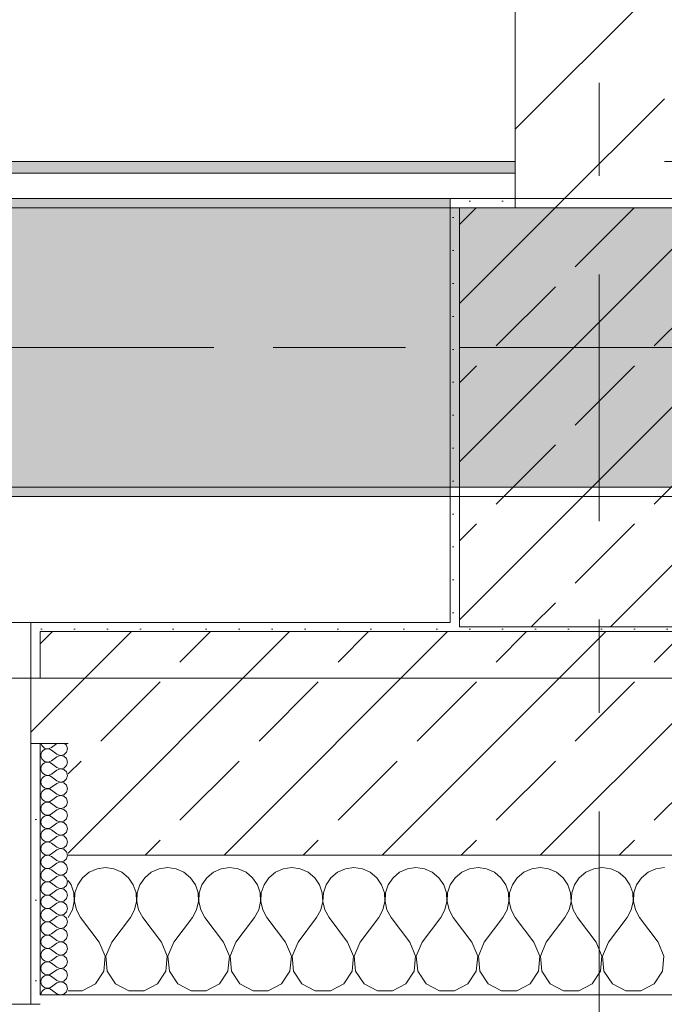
# Model space of a CAD drawing. Header units: metres. Extents: x -3.6 to 85.2, y -11 to 16.8.
# Tile 164 of 183: x 21.5 to 22.2, y -0.2 to 0.9. Entities that reach past the tile are written whole.
import ezdxf

# ---------------------------------------------------------------- set-up
doc = ezdxf.new("R2010")
doc.units = ezdxf.units.M
doc.header["$MEASUREMENT"] = 0
for name, pattern in [('Achse', [0.2, 0.1, -0.05, 0, -0.05]), ('Strichlinie doppelt', [0.546806, 0.264583, -0.105833, 0.070556, -0.105833]), ('Wipeout_Contour', [1, 0, -1])]:
    doc.linetypes.add(name, pattern=pattern)
for name, color, linetype in [('451 - Universal.Achsen Raster', 7, 'Continuous'), ('604 - Struktur.Wand Aussen', 7, 'Continuous'), ('605 - Struktur.Wand Innen', 7, 'Continuous'), ('607 - Struktur.Stütze', 7, 'Continuous'), ('608 - Struktur.Träger', 7, 'Continuous'), ('Neubau_653 - Abdeckung.TB Verkofferung', 7, 'Continuous')]:
    doc.layers.add(name, color=color, linetype=linetype)
pattern_1 = [(45, (0, 0), (-0.08485281, 0.08485281), []), (45, (-0.04243, 0.04243), (-0.08485281, 0.08485281), [0.09, -0.03])]
pattern_2 = [(45, (0, 0), (-0.01767767, 0.01767767), [0, -0.025])]
pattern_3 = [(0, (0, 0), (0, 0.08660254), [0, -0.05]), (0, (0.025, 0.0433), (0, 0.08660254), [0, -0.05])]

# ---------------------------------------------------------------- blocks, each defined once
blk = doc.blocks.new('*X125')
at = {"layer": '604 - Struktur.Wand Aussen', "color": 7, "linetype": 'Continuous', "lineweight": 5}
for p, q in [((21.5909, -0.0096), (21.5825, -0.0133)), ((21.6, -0.0083), (21.5909, -0.0096)), ((21.6091, -0.0096), (21.6, -0.0083)), ((21.6175, -0.0133), (21.6091, -0.0096)), ((21.6576, -0.0096), (21.6491, -0.0133)), ((21.6667, -0.0083), (21.6576, -0.0096)), ((21.6758, -0.0096), (21.6667, -0.0083)), ((21.6842, -0.0133), (21.6758, -0.0096)), ((21.7242, -0.0096), (21.7158, -0.0133)), ((21.7333, -0.0083), (21.7242, -0.0096)), ((21.7424, -0.0096), (21.7333, -0.0083)), ((21.7509, -0.0133), (21.7424, -0.0096)), ((21.7909, -0.0096), (21.7825, -0.0133)), ((21.8, -0.0083), (21.7909, -0.0096)), ((21.8091, -0.0096), (21.8, -0.0083)), ((21.8175, -0.0133), (21.8091, -0.0096)), ((21.8576, -0.0096), (21.8491, -0.0133)), ((21.8667, -0.0083), (21.8576, -0.0096)), ((21.8758, -0.0096), (21.8667, -0.0083)), ((21.8842, -0.0133), (21.8758, -0.0096)), ((21.9242, -0.0096), (21.9158, -0.0133)), ((21.9333, -0.0083), (21.9242, -0.0096)), ((21.9424, -0.0096), (21.9333, -0.0083)), ((21.9509, -0.0133), (21.9424, -0.0096)), ((21.9909, -0.0096), (21.9825, -0.0133)), ((22, -0.0083), (21.9909, -0.0096)), ((22.0091, -0.0096), (22, -0.0083)), ((22.0175, -0.0133), (22.0091, -0.0096)), ((22.0576, -0.0096), (22.0491, -0.0133)), ((22.0667, -0.0083), (22.0576, -0.0096)), ((22.0758, -0.0096), (22.0667, -0.0083)), ((22.0842, -0.0133), (22.0758, -0.0096)), ((22.1242, -0.0096), (22.1158, -0.0133)), ((22.1333, -0.0083), (22.1242, -0.0096)), ((22.1424, -0.0096), (22.1333, -0.0083)), ((22.1509, -0.0133), (22.1424, -0.0096)), ((22.1909, -0.0096), (22.1825, -0.0133)), ((22.2, -0.0083), (22.1909, -0.0096)), ((21.5754, -0.0192), (21.5702, -0.0268)), ((21.5825, -0.0133), (21.5754, -0.0192)), ((21.6246, -0.0192), (21.6175, -0.0133)), ((21.6298, -0.0268), (21.6246, -0.0192)), ((21.6421, -0.0192), (21.6369, -0.0268)), ((21.6491, -0.0133), (21.6421, -0.0192)), ((21.6913, -0.0192), (21.6842, -0.0133)), ((21.6965, -0.0268), (21.6913, -0.0192)), ((21.7087, -0.0192), (21.7035, -0.0268)), ((21.7158, -0.0133), (21.7087, -0.0192)), ((21.7579, -0.0192), (21.7509, -0.0133)), ((21.7631, -0.0268), (21.7579, -0.0192)), ((21.7754, -0.0192), (21.7702, -0.0268)), ((21.7825, -0.0133), (21.7754, -0.0192)), ((21.8246, -0.0192), (21.8175, -0.0133)), ((21.8298, -0.0268), (21.8246, -0.0192)), ((21.8421, -0.0192), (21.8369, -0.0268)), ((21.8491, -0.0133), (21.8421, -0.0192)), ((21.8913, -0.0192), (21.8842, -0.0133)), ((21.8965, -0.0268), (21.8913, -0.0192)), ((21.9087, -0.0192), (21.9035, -0.0268)), ((21.9158, -0.0133), (21.9087, -0.0192)), ((21.9579, -0.0192), (21.9509, -0.0133)), ((21.9631, -0.0268), (21.9579, -0.0192)), ((21.9754, -0.0192), (21.9702, -0.0268)), ((21.9825, -0.0133), (21.9754, -0.0192)), ((22.0246, -0.0192), (22.0175, -0.0133)), ((22.0298, -0.0268), (22.0246, -0.0192)), ((22.0421, -0.0192), (22.0369, -0.0268)), ((22.0491, -0.0133), (22.0421, -0.0192)), ((22.0913, -0.0192), (22.0842, -0.0133)), ((22.0965, -0.0268), (22.0913, -0.0192)), ((22.1087, -0.0192), (22.1035, -0.0268)), ((22.1158, -0.0133), (22.1087, -0.0192)), ((22.1579, -0.0192), (22.1509, -0.0133)), ((22.1631, -0.0268), (22.1579, -0.0192)), ((22.1754, -0.0192), (22.1702, -0.0268)), ((22.1825, -0.0133), (22.1754, -0.0192)), ((21.5631, -0.0268), (21.56, -0.0222)), ((21.5661, -0.0355), (21.5631, -0.0268)), ((21.5702, -0.0268), (21.5672, -0.0355)), ((21.6328, -0.0355), (21.6298, -0.0268)), ((21.6369, -0.0268), (21.6339, -0.0355)), ((21.6994, -0.0355), (21.6965, -0.0268)), ((21.7035, -0.0268), (21.7006, -0.0355)), ((21.7661, -0.0355), (21.7631, -0.0268)), ((21.7702, -0.0268), (21.7672, -0.0355)), ((21.8328, -0.0355), (21.8298, -0.0268)), ((21.8369, -0.0268), (21.8339, -0.0355)), ((21.8994, -0.0355), (21.8965, -0.0268)), ((21.9035, -0.0268), (21.9006, -0.0355)), ((21.9661, -0.0355), (21.9631, -0.0268)), ((21.9702, -0.0268), (21.9672, -0.0355)), ((22.0328, -0.0355), (22.0298, -0.0268)), ((22.0369, -0.0268), (22.0339, -0.0355)), ((22.0994, -0.0355), (22.0965, -0.0268)), ((22.1035, -0.0268), (22.1006, -0.0355)), ((22.1661, -0.0355), (22.1631, -0.0268)), ((22.1702, -0.0268), (22.1672, -0.0355)), ((21.5665, -0.0447), (21.5661, -0.0355)), ((21.5672, -0.0355), (21.5668, -0.0447)), ((21.6332, -0.0447), (21.6328, -0.0355)), ((21.6339, -0.0355), (21.6335, -0.0447)), ((21.6999, -0.0447), (21.6994, -0.0355)), ((21.7006, -0.0355), (21.7001, -0.0447)), ((21.7665, -0.0447), (21.7661, -0.0355)), ((21.7672, -0.0355), (21.7668, -0.0447)), ((21.8332, -0.0447), (21.8328, -0.0355)), ((21.8339, -0.0355), (21.8335, -0.0447)), ((21.8999, -0.0447), (21.8994, -0.0355)), ((21.9006, -0.0355), (21.9001, -0.0447)), ((21.9665, -0.0447), (21.9661, -0.0355)), ((21.9672, -0.0355), (21.9668, -0.0447)), ((22.0332, -0.0447), (22.0328, -0.0355)), ((22.0339, -0.0355), (22.0335, -0.0447)), ((22.0999, -0.0447), (22.0994, -0.0355)), ((22.1006, -0.0355), (22.1001, -0.0447)), ((22.1665, -0.0447), (22.1661, -0.0355)), ((22.1672, -0.0355), (22.1668, -0.0447)), ((21.5645, -0.0536), (21.5665, -0.0447)), ((21.5668, -0.0447), (21.5689, -0.0536)), ((21.6311, -0.0536), (21.6332, -0.0447)), ((21.6335, -0.0447), (21.6355, -0.0536)), ((21.6978, -0.0536), (21.6999, -0.0447)), ((21.7001, -0.0447), (21.7022, -0.0536)), ((21.7645, -0.0536), (21.7665, -0.0447)), ((21.7668, -0.0447), (21.7689, -0.0536)), ((21.8311, -0.0536), (21.8332, -0.0447)), ((21.8335, -0.0447), (21.8355, -0.0536)), ((21.8978, -0.0536), (21.8999, -0.0447)), ((21.9001, -0.0447), (21.9022, -0.0536)), ((21.9645, -0.0536), (21.9665, -0.0447)), ((21.9668, -0.0447), (21.9689, -0.0536)), ((22.0311, -0.0536), (22.0332, -0.0447)), ((22.0335, -0.0447), (22.0355, -0.0536)), ((22.0978, -0.0536), (22.0999, -0.0447)), ((22.1001, -0.0447), (22.1022, -0.0536)), ((22.1645, -0.0536), (22.1665, -0.0447)), ((22.1668, -0.0447), (22.1689, -0.0536)), ((21.56, -0.0617), (21.5645, -0.0536)), ((21.5689, -0.0536), (21.5733, -0.0617)), ((21.5933, -0.0883), (21.5733, -0.0617)), ((21.6067, -0.0883), (21.6267, -0.0617)), ((21.6267, -0.0617), (21.6311, -0.0536)), ((21.6355, -0.0536), (21.64, -0.0617)), ((21.66, -0.0883), (21.64, -0.0617)), ((21.6733, -0.0883), (21.6933, -0.0617)), ((21.6933, -0.0617), (21.6978, -0.0536)), ((21.7022, -0.0536), (21.7067, -0.0617)), ((21.7267, -0.0883), (21.7067, -0.0617)), ((21.74, -0.0883), (21.76, -0.0617)), ((21.76, -0.0617), (21.7645, -0.0536)), ((21.7689, -0.0536), (21.7733, -0.0617)), ((21.7933, -0.0883), (21.7733, -0.0617)), ((21.8067, -0.0883), (21.8267, -0.0617)), ((21.8267, -0.0617), (21.8311, -0.0536)), ((21.8355, -0.0536), (21.84, -0.0617)), ((21.86, -0.0883), (21.84, -0.0617)), ((21.8733, -0.0883), (21.8933, -0.0617)), ((21.8933, -0.0617), (21.8978, -0.0536)), ((21.9022, -0.0536), (21.9067, -0.0617)), ((21.9267, -0.0883), (21.9067, -0.0617)), ((21.94, -0.0883), (21.96, -0.0617)), ((21.96, -0.0617), (21.9645, -0.0536)), ((21.9689, -0.0536), (21.9733, -0.0617)), ((21.9933, -0.0883), (21.9733, -0.0617)), ((22.0067, -0.0883), (22.0267, -0.0617)), ((22.0267, -0.0617), (22.0311, -0.0536)), ((22.0355, -0.0536), (22.04, -0.0617)), ((22.06, -0.0883), (22.04, -0.0617)), ((22.0733, -0.0883), (22.0933, -0.0617)), ((22.0933, -0.0617), (22.0978, -0.0536)), ((22.1022, -0.0536), (22.1067, -0.0617)), ((22.1267, -0.0883), (22.1067, -0.0617)), ((22.14, -0.0883), (22.16, -0.0617)), ((22.16, -0.0617), (22.1645, -0.0536)), ((22.1689, -0.0536), (22.1733, -0.0617)), ((22.1933, -0.0883), (22.1733, -0.0617)), ((21.5996, -0.1033), (21.5933, -0.0883)), ((21.6067, -0.0883), (21.6004, -0.1033)), ((21.6663, -0.1033), (21.66, -0.0883)), ((21.6733, -0.0883), (21.667, -0.1033)), ((21.733, -0.1033), (21.7267, -0.0883)), ((21.74, -0.0883), (21.7337, -0.1033)), ((21.7996, -0.1033), (21.7933, -0.0883)), ((21.8067, -0.0883), (21.8004, -0.1033)), ((21.8663, -0.1033), (21.86, -0.0883)), ((21.8733, -0.0883), (21.867, -0.1033)), ((21.933, -0.1033), (21.9267, -0.0883)), ((21.94, -0.0883), (21.9337, -0.1033)), ((21.9996, -0.1033), (21.9933, -0.0883)), ((22.0067, -0.0883), (22.0004, -0.1033)), ((22.0663, -0.1033), (22.06, -0.0883)), ((22.0733, -0.0883), (22.067, -0.1033)), ((22.133, -0.1033), (22.1267, -0.0883)), ((22.14, -0.0883), (22.1337, -0.1033)), ((22.1996, -0.1033), (22.1933, -0.0883)), ((21.5981, -0.1195), (21.5996, -0.1033)), ((21.6004, -0.1033), (21.6019, -0.1195)), ((21.6648, -0.1195), (21.6663, -0.1033)), ((21.667, -0.1033), (21.6686, -0.1195)), ((21.7314, -0.1195), (21.733, -0.1033)), ((21.7337, -0.1033), (21.7352, -0.1195)), ((21.7981, -0.1195), (21.7996, -0.1033)), ((21.8004, -0.1033), (21.8019, -0.1195)), ((21.8648, -0.1195), (21.8663, -0.1033)), ((21.867, -0.1033), (21.8686, -0.1195)), ((21.9314, -0.1195), (21.933, -0.1033)), ((21.9337, -0.1033), (21.9352, -0.1195)), ((21.9981, -0.1195), (21.9996, -0.1033)), ((22.0004, -0.1033), (22.0019, -0.1195)), ((22.0648, -0.1195), (22.0663, -0.1033)), ((22.067, -0.1033), (22.0686, -0.1195)), ((22.1314, -0.1195), (22.133, -0.1033)), ((22.1337, -0.1033), (22.1352, -0.1195)), ((22.1981, -0.1195), (22.1996, -0.1033)), ((21.5891, -0.133), (21.5981, -0.1195)), ((21.6019, -0.1195), (21.6109, -0.133)), ((21.6558, -0.133), (21.6648, -0.1195)), ((21.6686, -0.1195), (21.6776, -0.133)), ((21.7224, -0.133), (21.7314, -0.1195)), ((21.7352, -0.1195), (21.7442, -0.133)), ((21.7891, -0.133), (21.7981, -0.1195)), ((21.8019, -0.1195), (21.8109, -0.133)), ((21.8558, -0.133), (21.8648, -0.1195)), ((21.8686, -0.1195), (21.8776, -0.133)), ((21.9224, -0.133), (21.9314, -0.1195)), ((21.9352, -0.1195), (21.9442, -0.133)), ((21.9891, -0.133), (21.9981, -0.1195)), ((22.0019, -0.1195), (22.0109, -0.133)), ((22.0558, -0.133), (22.0648, -0.1195)), ((22.0686, -0.1195), (22.0776, -0.133)), ((22.1224, -0.133), (22.1314, -0.1195)), ((22.1352, -0.1195), (22.1442, -0.133)), ((22.1891, -0.133), (22.1981, -0.1195)), ((21.5748, -0.1407), (21.5891, -0.133)), ((21.6109, -0.133), (21.6252, -0.1407)), ((21.6415, -0.1407), (21.6558, -0.133)), ((21.6776, -0.133), (21.6919, -0.1407)), ((21.7081, -0.1407), (21.7224, -0.133)), ((21.7442, -0.133), (21.7585, -0.1407)), ((21.7748, -0.1407), (21.7891, -0.133)), ((21.8109, -0.133), (21.8252, -0.1407)), ((21.8415, -0.1407), (21.8558, -0.133)), ((21.8776, -0.133), (21.8919, -0.1407)), ((21.9081, -0.1407), (21.9224, -0.133)), ((21.9442, -0.133), (21.9585, -0.1407)), ((21.9748, -0.1407), (21.9891, -0.133)), ((22.0109, -0.133), (22.0252, -0.1407)), ((22.0415, -0.1407), (22.0558, -0.133)), ((22.0776, -0.133), (22.0919, -0.1407)), ((22.1081, -0.1407), (22.1224, -0.133)), ((22.1442, -0.133), (22.1585, -0.1407)), ((22.1748, -0.1407), (22.1891, -0.133)), ((21.56, -0.1407), (21.5748, -0.1407)), ((21.6252, -0.1407), (21.6415, -0.1407)), ((21.6919, -0.1407), (21.7081, -0.1407)), ((21.7585, -0.1407), (21.7748, -0.1407)), ((21.8252, -0.1407), (21.8415, -0.1407)), ((21.8919, -0.1407), (21.9081, -0.1407)), ((21.9585, -0.1407), (21.9748, -0.1407)), ((22.0252, -0.1407), (22.0415, -0.1407)), ((22.0919, -0.1407), (22.1081, -0.1407)), ((22.1585, -0.1407), (22.1748, -0.1407))]:
    blk.add_line(p, q, dxfattribs=at)
blk = doc.blocks.new('*X146')
at = {"layer": '604 - Struktur.Wand Aussen', "color": 7, "linetype": 'Continuous', "lineweight": 5}
for p, q in [((21.5309, 0.125), (21.531, 0.1245)), ((21.531, 0.1245), (21.5318, 0.1227)), ((21.5318, 0.1227), (21.533, 0.1212)), ((21.533, 0.1174), (21.5318, 0.1159)), ((21.533, 0.1212), (21.5347, 0.12)), ((21.5347, 0.1185), (21.533, 0.1174)), ((21.5347, 0.12), (21.5365, 0.1194)), ((21.5365, 0.1192), (21.5347, 0.1185)), ((21.5365, 0.1194), (21.5385, 0.1193)), ((21.5385, 0.1193), (21.5365, 0.1192)), ((21.5385, 0.1193), (21.5404, 0.1198)), ((21.5404, 0.1188), (21.5385, 0.1193)), ((21.5404, 0.1198), (21.5421, 0.1207)), ((21.5421, 0.1179), (21.5404, 0.1188)), ((21.5479, 0.125), (21.5421, 0.1207)), ((21.5479, 0.1136), (21.5421, 0.1179)), ((21.5582, 0.123), (21.5561, 0.125)), ((21.5593, 0.1193), (21.5582, 0.123)), ((21.5582, 0.1155), (21.5593, 0.1193)), ((21.531, 0.1141), (21.5307, 0.1121)), ((21.5307, 0.1121), (21.531, 0.1102)), ((21.5318, 0.1159), (21.531, 0.1141)), ((21.531, 0.1102), (21.5318, 0.1084)), ((21.5318, 0.1084), (21.533, 0.1069)), ((21.533, 0.1069), (21.5347, 0.1058)), ((21.5347, 0.1058), (21.5365, 0.1051)), ((21.5404, 0.1055), (21.5421, 0.1064)), ((21.5479, 0.1107), (21.5421, 0.1064)), ((21.5479, 0.1136), (21.5515, 0.1122)), ((21.5515, 0.1121), (21.5479, 0.1107)), ((21.5515, 0.1122), (21.5553, 0.1129)), ((21.5553, 0.1114), (21.5515, 0.1121)), ((21.5553, 0.1129), (21.5582, 0.1155)), ((21.5582, 0.1088), (21.5553, 0.1114)), ((21.5593, 0.105), (21.5582, 0.1088)), ((21.531, 0.0998), (21.5307, 0.0979)), ((21.5307, 0.0979), (21.531, 0.0959)), ((21.5318, 0.1016), (21.531, 0.0998)), ((21.531, 0.0959), (21.5318, 0.0941)), ((21.533, 0.1031), (21.5318, 0.1016)), ((21.5347, 0.1042), (21.533, 0.1031)), ((21.5365, 0.1049), (21.5347, 0.1042)), ((21.5365, 0.1051), (21.5385, 0.105)), ((21.5385, 0.105), (21.5365, 0.1049)), ((21.5385, 0.105), (21.5404, 0.1055)), ((21.5404, 0.1045), (21.5385, 0.105)), ((21.5421, 0.1036), (21.5404, 0.1045)), ((21.5479, 0.0993), (21.5421, 0.1036)), ((21.5479, 0.0964), (21.5421, 0.0921)), ((21.5479, 0.0993), (21.5515, 0.0979)), ((21.5515, 0.0978), (21.5479, 0.0964)), ((21.5515, 0.0979), (21.5553, 0.0986)), ((21.5553, 0.0971), (21.5515, 0.0978)), ((21.5553, 0.0986), (21.5582, 0.1012)), ((21.5582, 0.0945), (21.5553, 0.0971)), ((21.5582, 0.1012), (21.5593, 0.105)), ((21.531, 0.0855), (21.5307, 0.0836)), ((21.5318, 0.0873), (21.531, 0.0855)), ((21.5318, 0.0941), (21.533, 0.0926)), ((21.533, 0.0888), (21.5318, 0.0873)), ((21.533, 0.0926), (21.5347, 0.0915)), ((21.5347, 0.09), (21.533, 0.0888)), ((21.5347, 0.0915), (21.5365, 0.0908)), ((21.5365, 0.0906), (21.5347, 0.09)), ((21.5365, 0.0908), (21.5385, 0.0907)), ((21.5385, 0.0907), (21.5365, 0.0906)), ((21.5385, 0.0907), (21.5404, 0.0912)), ((21.5404, 0.0902), (21.5385, 0.0907)), ((21.5404, 0.0912), (21.5421, 0.0921)), ((21.5421, 0.0893), (21.5404, 0.0902)), ((21.5479, 0.085), (21.5421, 0.0893)), ((21.5479, 0.085), (21.5515, 0.0836)), ((21.5553, 0.0843), (21.5582, 0.087)), ((21.5593, 0.0907), (21.5582, 0.0945)), ((21.5582, 0.087), (21.5593, 0.0907)), ((21.5307, 0.0836), (21.531, 0.0816)), ((21.531, 0.0816), (21.5318, 0.0798)), ((21.5318, 0.0798), (21.533, 0.0783)), ((21.533, 0.0746), (21.5318, 0.073)), ((21.533, 0.0783), (21.5347, 0.0772)), ((21.5347, 0.0757), (21.533, 0.0746)), ((21.5347, 0.0772), (21.5365, 0.0766)), ((21.5365, 0.0763), (21.5347, 0.0757)), ((21.5365, 0.0766), (21.5385, 0.0765)), ((21.5385, 0.0764), (21.5365, 0.0763)), ((21.5385, 0.0765), (21.5404, 0.0769)), ((21.5404, 0.076), (21.5385, 0.0764)), ((21.5404, 0.0769), (21.5421, 0.0779)), ((21.5421, 0.075), (21.5404, 0.076)), ((21.5479, 0.0821), (21.5421, 0.0779)), ((21.5479, 0.0707), (21.5421, 0.075)), ((21.5515, 0.0835), (21.5479, 0.0821)), ((21.5515, 0.0836), (21.5553, 0.0843)), ((21.5553, 0.0828), (21.5515, 0.0835)), ((21.5582, 0.0802), (21.5553, 0.0828)), ((21.5593, 0.0764), (21.5582, 0.0802)), ((21.5582, 0.0727), (21.5593, 0.0764)), ((21.531, 0.0712), (21.5307, 0.0693)), ((21.5307, 0.0693), (21.531, 0.0673)), ((21.5318, 0.073), (21.531, 0.0712)), ((21.531, 0.0673), (21.5318, 0.0655)), ((21.5318, 0.0655), (21.533, 0.064)), ((21.533, 0.064), (21.5347, 0.0629)), ((21.5404, 0.0626), (21.5421, 0.0636)), ((21.5479, 0.0679), (21.5421, 0.0636)), ((21.5479, 0.0707), (21.5515, 0.0693)), ((21.5515, 0.0693), (21.5479, 0.0679)), ((21.5515, 0.0693), (21.5553, 0.07)), ((21.5553, 0.0685), (21.5515, 0.0693)), ((21.5553, 0.07), (21.5582, 0.0727)), ((21.5582, 0.0659), (21.5553, 0.0685)), ((21.5593, 0.0621), (21.5582, 0.0659)), ((21.531, 0.057), (21.5307, 0.055)), ((21.5307, 0.055), (21.531, 0.053)), ((21.5318, 0.0588), (21.531, 0.057)), ((21.531, 0.053), (21.5318, 0.0512)), ((21.533, 0.0603), (21.5318, 0.0588)), ((21.5347, 0.0614), (21.533, 0.0603)), ((21.5347, 0.0629), (21.5365, 0.0623)), ((21.5365, 0.062), (21.5347, 0.0614)), ((21.5365, 0.0623), (21.5385, 0.0622)), ((21.5385, 0.0621), (21.5365, 0.062)), ((21.5385, 0.0622), (21.5404, 0.0626)), ((21.5404, 0.0617), (21.5385, 0.0621)), ((21.5421, 0.0607), (21.5404, 0.0617)), ((21.5479, 0.0564), (21.5421, 0.0607)), ((21.5479, 0.0536), (21.5421, 0.0493)), ((21.5479, 0.0564), (21.5515, 0.055)), ((21.5515, 0.055), (21.5479, 0.0536)), ((21.5515, 0.055), (21.5553, 0.0558)), ((21.5553, 0.0542), (21.5515, 0.055)), ((21.5553, 0.0558), (21.5582, 0.0584)), ((21.5582, 0.0516), (21.5553, 0.0542)), ((21.5582, 0.0584), (21.5593, 0.0621)), ((21.531, 0.0427), (21.5307, 0.0407)), ((21.5318, 0.0445), (21.531, 0.0427)), ((21.5318, 0.0512), (21.533, 0.0497)), ((21.533, 0.046), (21.5318, 0.0445)), ((21.533, 0.0497), (21.5347, 0.0486)), ((21.5347, 0.0471), (21.533, 0.046)), ((21.5347, 0.0486), (21.5365, 0.048)), ((21.5365, 0.0477), (21.5347, 0.0471)), ((21.5365, 0.048), (21.5385, 0.0479)), ((21.5385, 0.0478), (21.5365, 0.0477)), ((21.5385, 0.0479), (21.5404, 0.0483)), ((21.5404, 0.0474), (21.5385, 0.0478)), ((21.5404, 0.0483), (21.5421, 0.0493)), ((21.5421, 0.0464), (21.5404, 0.0474)), ((21.5479, 0.0421), (21.5421, 0.0464)), ((21.5553, 0.0415), (21.5582, 0.0441)), ((21.5593, 0.0479), (21.5582, 0.0516)), ((21.5582, 0.0441), (21.5593, 0.0479)), ((21.5307, 0.0407), (21.531, 0.0388)), ((21.531, 0.0388), (21.5318, 0.037)), ((21.5318, 0.037), (21.533, 0.0354)), ((21.533, 0.0354), (21.5347, 0.0343)), ((21.5347, 0.0328), (21.533, 0.0317)), ((21.5347, 0.0343), (21.5365, 0.0337)), ((21.5365, 0.0334), (21.5347, 0.0328)), ((21.5365, 0.0337), (21.5385, 0.0336)), ((21.5385, 0.0335), (21.5365, 0.0334)), ((21.5385, 0.0336), (21.5404, 0.034)), ((21.5404, 0.0331), (21.5385, 0.0335)), ((21.5404, 0.034), (21.5421, 0.035)), ((21.5421, 0.0321), (21.5404, 0.0331)), ((21.5479, 0.0393), (21.5421, 0.035)), ((21.5479, 0.0279), (21.5421, 0.0321)), ((21.5479, 0.0421), (21.5515, 0.0407)), ((21.5515, 0.0407), (21.5479, 0.0393)), ((21.5515, 0.0407), (21.5553, 0.0415)), ((21.5553, 0.04), (21.5515, 0.0407)), ((21.5582, 0.0373), (21.5553, 0.04)), ((21.5593, 0.0336), (21.5582, 0.0373)), ((21.5582, 0.0298), (21.5593, 0.0336)), ((21.531, 0.0284), (21.5307, 0.0264)), ((21.5307, 0.0264), (21.531, 0.0245)), ((21.5318, 0.0302), (21.531, 0.0284)), ((21.531, 0.0245), (21.5318, 0.0227)), ((21.533, 0.0317), (21.5318, 0.0302)), ((21.5318, 0.0227), (21.533, 0.0212)), ((21.533, 0.0212), (21.5347, 0.02)), ((21.5479, 0.025), (21.5421, 0.0207)), ((21.5479, 0.0279), (21.5515, 0.0265)), ((21.5515, 0.0264), (21.5479, 0.025)), ((21.5515, 0.0265), (21.5553, 0.0272)), ((21.5553, 0.0257), (21.5515, 0.0264)), ((21.5553, 0.0272), (21.5582, 0.0298)), ((21.5582, 0.023), (21.5553, 0.0257)), ((21.5593, 0.0193), (21.5582, 0.023)), ((21.531, 0.0141), (21.5307, 0.0121)), ((21.5307, 0.0121), (21.531, 0.0102)), ((21.5318, 0.0159), (21.531, 0.0141)), ((21.533, 0.0174), (21.5318, 0.0159)), ((21.5347, 0.0185), (21.533, 0.0174)), ((21.5347, 0.02), (21.5365, 0.0194)), ((21.5365, 0.0192), (21.5347, 0.0185)), ((21.5365, 0.0194), (21.5385, 0.0193)), ((21.5385, 0.0193), (21.5365, 0.0192)), ((21.5385, 0.0193), (21.5404, 0.0198)), ((21.5404, 0.0188), (21.5385, 0.0193)), ((21.5404, 0.0198), (21.5421, 0.0207)), ((21.5421, 0.0179), (21.5404, 0.0188)), ((21.5479, 0.0136), (21.5421, 0.0179)), ((21.5479, 0.0107), (21.5421, 0.0064)), ((21.5479, 0.0136), (21.5515, 0.0122)), ((21.5515, 0.0121), (21.5479, 0.0107)), ((21.5515, 0.0122), (21.5553, 0.0129)), ((21.5553, 0.0114), (21.5515, 0.0121)), ((21.5553, 0.0129), (21.5582, 0.0155)), ((21.5582, 0.0088), (21.5553, 0.0114)), ((21.5582, 0.0155), (21.5593, 0.0193)), ((21.531, 0.0102), (21.5318, 0.0084)), ((21.5318, 0.0016), (21.531, -0.0002)), ((21.5318, 0.0084), (21.533, 0.0069)), ((21.533, 0.0031), (21.5318, 0.0016)), ((21.533, 0.0069), (21.5347, 0.0058)), ((21.5347, 0.0042), (21.533, 0.0031)), ((21.5347, 0.0058), (21.5365, 0.0051)), ((21.5365, 0.0049), (21.5347, 0.0042)), ((21.5365, 0.0051), (21.5385, 0.005)), ((21.5385, 0.005), (21.5365, 0.0049)), ((21.5385, 0.005), (21.5404, 0.0055)), ((21.5404, 0.0045), (21.5385, 0.005)), ((21.5404, 0.0055), (21.5421, 0.0064)), ((21.5421, 0.0036), (21.5404, 0.0045)), ((21.5479, -0.0007), (21.5421, 0.0036)), ((21.5553, -0.0014), (21.5582, 0.0012)), ((21.5593, 0.005), (21.5582, 0.0088)), ((21.5582, 0.0012), (21.5593, 0.005)), ((21.531, -0.0002), (21.5307, -0.0021)), ((21.5307, -0.0021), (21.531, -0.0041)), ((21.531, -0.0041), (21.5318, -0.0059)), ((21.5318, -0.0059), (21.533, -0.0074)), ((21.533, -0.0074), (21.5347, -0.0085)), ((21.5347, -0.01), (21.533, -0.0112)), ((21.5347, -0.0085), (21.5365, -0.0092)), ((21.5365, -0.0094), (21.5347, -0.01)), ((21.5365, -0.0092), (21.5385, -0.0093)), ((21.5385, -0.0093), (21.5365, -0.0094)), ((21.5385, -0.0093), (21.5404, -0.0088)), ((21.5404, -0.0098), (21.5385, -0.0093)), ((21.5404, -0.0088), (21.5421, -0.0079)), ((21.5421, -0.0107), (21.5404, -0.0098)), ((21.5479, -0.0036), (21.5421, -0.0079)), ((21.5479, -0.0007), (21.5515, -0.0021)), ((21.5515, -0.0022), (21.5479, -0.0036)), ((21.5515, -0.0021), (21.5553, -0.0014)), ((21.5553, -0.0029), (21.5515, -0.0022)), ((21.5582, -0.0055), (21.5553, -0.0029)), ((21.5593, -0.0093), (21.5582, -0.0055)), ((21.5582, -0.013), (21.5593, -0.0093)), ((21.531, -0.0145), (21.5307, -0.0164)), ((21.5307, -0.0164), (21.531, -0.0184)), ((21.5318, -0.0127), (21.531, -0.0145)), ((21.531, -0.0184), (21.5318, -0.0202)), ((21.533, -0.0112), (21.5318, -0.0127)), ((21.5318, -0.0202), (21.533, -0.0217)), ((21.5479, -0.015), (21.5421, -0.0107)), ((21.5479, -0.0179), (21.5421, -0.0221)), ((21.5479, -0.015), (21.5515, -0.0164)), ((21.5515, -0.0165), (21.5479, -0.0179)), ((21.5515, -0.0164), (21.5553, -0.0157)), ((21.5553, -0.0172), (21.5515, -0.0165)), ((21.5553, -0.0157), (21.5582, -0.013)), ((21.5582, -0.0198), (21.5553, -0.0172)), ((21.5593, -0.0236), (21.5582, -0.0198)), ((21.531, -0.0288), (21.5307, -0.0307)), ((21.5307, -0.0307), (21.531, -0.0327)), ((21.5318, -0.027), (21.531, -0.0288)), ((21.533, -0.0254), (21.5318, -0.027)), ((21.533, -0.0217), (21.5347, -0.0228)), ((21.5347, -0.0243), (21.533, -0.0254)), ((21.5347, -0.0228), (21.5365, -0.0234)), ((21.5365, -0.0237), (21.5347, -0.0243)), ((21.5365, -0.0234), (21.5385, -0.0235)), ((21.5385, -0.0236), (21.5365, -0.0237)), ((21.5385, -0.0235), (21.5404, -0.0231)), ((21.5404, -0.024), (21.5385, -0.0236)), ((21.5404, -0.0231), (21.5421, -0.0221)), ((21.5421, -0.025), (21.5404, -0.024)), ((21.5479, -0.0293), (21.5421, -0.025)), ((21.5479, -0.0293), (21.5515, -0.0307)), ((21.5515, -0.0307), (21.5479, -0.0321)), ((21.5515, -0.0307), (21.5553, -0.03)), ((21.5553, -0.0315), (21.5515, -0.0307)), ((21.5553, -0.03), (21.5582, -0.0273)), ((21.5582, -0.0341), (21.5553, -0.0315)), ((21.5582, -0.0273), (21.5593, -0.0236)), ((21.531, -0.0327), (21.5318, -0.0345)), ((21.5318, -0.0412), (21.531, -0.043)), ((21.5318, -0.0345), (21.533, -0.036)), ((21.533, -0.0397), (21.5318, -0.0412)), ((21.533, -0.036), (21.5347, -0.0371)), ((21.5347, -0.0386), (21.533, -0.0397)), ((21.5347, -0.0371), (21.5365, -0.0377)), ((21.5365, -0.038), (21.5347, -0.0386)), ((21.5365, -0.0377), (21.5385, -0.0378)), ((21.5385, -0.0379), (21.5365, -0.038)), ((21.5385, -0.0378), (21.5404, -0.0374)), ((21.5404, -0.0383), (21.5385, -0.0379)), ((21.5404, -0.0374), (21.5421, -0.0364)), ((21.5421, -0.0393), (21.5404, -0.0383)), ((21.5479, -0.0321), (21.5421, -0.0364)), ((21.5479, -0.0436), (21.5421, -0.0393)), ((21.5553, -0.0442), (21.5582, -0.0416)), ((21.5593, -0.0379), (21.5582, -0.0341)), ((21.5582, -0.0416), (21.5593, -0.0379)), ((21.531, -0.043), (21.5307, -0.045)), ((21.5307, -0.045), (21.531, -0.047)), ((21.531, -0.047), (21.5318, -0.0488)), ((21.5318, -0.0488), (21.533, -0.0503)), ((21.533, -0.0503), (21.5347, -0.0514)), ((21.5347, -0.0514), (21.5365, -0.052)), ((21.5365, -0.0523), (21.5347, -0.0529)), ((21.5365, -0.052), (21.5385, -0.0521)), ((21.5385, -0.0522), (21.5365, -0.0523)), ((21.5385, -0.0521), (21.5404, -0.0517)), ((21.5404, -0.0526), (21.5385, -0.0522)), ((21.5404, -0.0517), (21.5421, -0.0507)), ((21.5421, -0.0536), (21.5404, -0.0526)), ((21.5479, -0.0464), (21.5421, -0.0507)), ((21.5479, -0.0436), (21.5515, -0.045)), ((21.5515, -0.045), (21.5479, -0.0464)), ((21.5515, -0.045), (21.5553, -0.0442)), ((21.5553, -0.0458), (21.5515, -0.045)), ((21.5582, -0.0484), (21.5553, -0.0458)), ((21.5593, -0.0521), (21.5582, -0.0484)), ((21.5582, -0.0559), (21.5593, -0.0521)), ((21.531, -0.0573), (21.5307, -0.0593)), ((21.5307, -0.0593), (21.531, -0.0612)), ((21.5318, -0.0555), (21.531, -0.0573)), ((21.531, -0.0612), (21.5318, -0.063)), ((21.533, -0.054), (21.5318, -0.0555)), ((21.5318, -0.063), (21.533, -0.0646)), ((21.5347, -0.0529), (21.533, -0.054)), ((21.5479, -0.0579), (21.5421, -0.0536)), ((21.5479, -0.0607), (21.5421, -0.065)), ((21.5479, -0.0579), (21.5515, -0.0593)), ((21.5515, -0.0593), (21.5479, -0.0607)), ((21.5515, -0.0593), (21.5553, -0.0585)), ((21.5553, -0.06), (21.5515, -0.0593)), ((21.5553, -0.0585), (21.5582, -0.0559)), ((21.5582, -0.0627), (21.5553, -0.06)), ((21.5593, -0.0664), (21.5582, -0.0627)), ((21.531, -0.0716), (21.5307, -0.0736)), ((21.5307, -0.0736), (21.531, -0.0755)), ((21.5318, -0.0698), (21.531, -0.0716)), ((21.533, -0.0683), (21.5318, -0.0698)), ((21.533, -0.0646), (21.5347, -0.0657)), ((21.5347, -0.0672), (21.533, -0.0683)), ((21.5347, -0.0657), (21.5365, -0.0663)), ((21.5365, -0.0666), (21.5347, -0.0672)), ((21.5365, -0.0663), (21.5385, -0.0664)), ((21.5385, -0.0665), (21.5365, -0.0666)), ((21.5385, -0.0664), (21.5404, -0.066)), ((21.5404, -0.0669), (21.5385, -0.0665)), ((21.5404, -0.066), (21.5421, -0.065)), ((21.5421, -0.0679), (21.5404, -0.0669)), ((21.5479, -0.0721), (21.5421, -0.0679)), ((21.5479, -0.0721), (21.5515, -0.0735)), ((21.5515, -0.0736), (21.5479, -0.075)), ((21.5515, -0.0735), (21.5553, -0.0728)), ((21.5553, -0.0743), (21.5515, -0.0736)), ((21.5553, -0.0728), (21.5582, -0.0702)), ((21.5582, -0.0702), (21.5593, -0.0664)), ((21.531, -0.0755), (21.5318, -0.0773)), ((21.5318, -0.0841), (21.531, -0.0859)), ((21.5318, -0.0773), (21.533, -0.0788)), ((21.533, -0.0826), (21.5318, -0.0841)), ((21.533, -0.0788), (21.5347, -0.08)), ((21.5347, -0.0815), (21.533, -0.0826)), ((21.5347, -0.08), (21.5365, -0.0806)), ((21.5365, -0.0808), (21.5347, -0.0815)), ((21.5365, -0.0806), (21.5385, -0.0807)), ((21.5385, -0.0807), (21.5365, -0.0808)), ((21.5385, -0.0807), (21.5404, -0.0802)), ((21.5404, -0.0812), (21.5385, -0.0807)), ((21.5404, -0.0802), (21.5421, -0.0793)), ((21.5421, -0.0821), (21.5404, -0.0812)), ((21.5479, -0.075), (21.5421, -0.0793)), ((21.5479, -0.0864), (21.5421, -0.0821)), ((21.5582, -0.077), (21.5553, -0.0743)), ((21.5553, -0.0871), (21.5582, -0.0845)), ((21.5593, -0.0807), (21.5582, -0.077)), ((21.5582, -0.0845), (21.5593, -0.0807)), ((21.531, -0.0859), (21.5307, -0.0879)), ((21.5307, -0.0879), (21.531, -0.0898)), ((21.531, -0.0898), (21.5318, -0.0916)), ((21.5318, -0.0916), (21.533, -0.0931)), ((21.533, -0.0931), (21.5347, -0.0942)), ((21.5347, -0.0942), (21.5365, -0.0949)), ((21.5365, -0.0949), (21.5385, -0.095)), ((21.5385, -0.095), (21.5365, -0.0951)), ((21.5385, -0.095), (21.5404, -0.0945)), ((21.5404, -0.0955), (21.5385, -0.095)), ((21.5404, -0.0945), (21.5421, -0.0936)), ((21.5479, -0.0893), (21.5421, -0.0936)), ((21.5479, -0.0864), (21.5515, -0.0878)), ((21.5515, -0.0879), (21.5479, -0.0893)), ((21.5515, -0.0878), (21.5553, -0.0871)), ((21.5553, -0.0886), (21.5515, -0.0879)), ((21.5582, -0.0912), (21.5553, -0.0886)), ((21.5593, -0.095), (21.5582, -0.0912)), ((21.5582, -0.0988), (21.5593, -0.095)), ((21.531, -0.1002), (21.5307, -0.1021)), ((21.5307, -0.1021), (21.531, -0.1041)), ((21.5318, -0.0984), (21.531, -0.1002)), ((21.531, -0.1041), (21.5318, -0.1059)), ((21.533, -0.0969), (21.5318, -0.0984)), ((21.5347, -0.0958), (21.533, -0.0969)), ((21.5365, -0.0951), (21.5347, -0.0958)), ((21.5421, -0.0964), (21.5404, -0.0955)), ((21.5479, -0.1007), (21.5421, -0.0964)), ((21.5479, -0.1036), (21.5421, -0.1079)), ((21.5479, -0.1007), (21.5515, -0.1021)), ((21.5515, -0.1022), (21.5479, -0.1036)), ((21.5515, -0.1021), (21.5553, -0.1014)), ((21.5553, -0.1029), (21.5515, -0.1022)), ((21.5553, -0.1014), (21.5582, -0.0988)), ((21.5582, -0.1055), (21.5553, -0.1029)), ((21.5593, -0.1093), (21.5582, -0.1055)), ((21.531, -0.1145), (21.5307, -0.1164)), ((21.5318, -0.1127), (21.531, -0.1145)), ((21.5318, -0.1059), (21.533, -0.1074)), ((21.533, -0.1112), (21.5318, -0.1127)), ((21.533, -0.1074), (21.5347, -0.1085)), ((21.5347, -0.11), (21.533, -0.1112)), ((21.5347, -0.1085), (21.5365, -0.1092)), ((21.5365, -0.1094), (21.5347, -0.11)), ((21.5365, -0.1092), (21.5385, -0.1093)), ((21.5385, -0.1093), (21.5365, -0.1094)), ((21.5385, -0.1093), (21.5404, -0.1088)), ((21.5404, -0.1098), (21.5385, -0.1093)), ((21.5404, -0.1088), (21.5421, -0.1079)), ((21.5421, -0.1107), (21.5404, -0.1098)), ((21.5479, -0.115), (21.5421, -0.1107)), ((21.5479, -0.115), (21.5515, -0.1164)), ((21.5515, -0.1164), (21.5553, -0.1157)), ((21.5553, -0.1157), (21.5582, -0.113)), ((21.5582, -0.113), (21.5593, -0.1093)), ((21.5307, -0.1164), (21.531, -0.1184)), ((21.531, -0.1184), (21.5318, -0.1202)), ((21.5318, -0.1202), (21.533, -0.1217)), ((21.533, -0.1254), (21.5318, -0.127)), ((21.533, -0.1217), (21.5347, -0.1228)), ((21.5347, -0.1243), (21.533, -0.1254)), ((21.5347, -0.1228), (21.5365, -0.1234)), ((21.5365, -0.1237), (21.5347, -0.1243)), ((21.5365, -0.1234), (21.5385, -0.1235)), ((21.5385, -0.1236), (21.5365, -0.1237)), ((21.5385, -0.1235), (21.5404, -0.1231)), ((21.5404, -0.124), (21.5385, -0.1236)), ((21.5404, -0.1231), (21.5421, -0.1221)), ((21.5421, -0.125), (21.5404, -0.124)), ((21.5479, -0.1179), (21.5421, -0.1221)), ((21.5479, -0.1293), (21.5421, -0.125)), ((21.5515, -0.1165), (21.5479, -0.1179)), ((21.5553, -0.1172), (21.5515, -0.1165)), ((21.5582, -0.1198), (21.5553, -0.1172)), ((21.5593, -0.1236), (21.5582, -0.1198)), ((21.5582, -0.1273), (21.5593, -0.1236)), ((21.531, -0.1288), (21.5307, -0.1307)), ((21.5307, -0.1307), (21.531, -0.1327)), ((21.5318, -0.127), (21.531, -0.1288)), ((21.531, -0.1327), (21.5318, -0.1345)), ((21.5318, -0.1345), (21.533, -0.136)), ((21.533, -0.136), (21.5347, -0.1371)), ((21.5347, -0.1371), (21.5365, -0.1377)), ((21.5385, -0.1378), (21.5404, -0.1374)), ((21.5404, -0.1374), (21.5421, -0.1364)), ((21.5479, -0.1321), (21.5421, -0.1364)), ((21.5479, -0.1293), (21.5515, -0.1307)), ((21.5515, -0.1307), (21.5479, -0.1321)), ((21.5515, -0.1307), (21.5553, -0.13)), ((21.5553, -0.1315), (21.5515, -0.1307)), ((21.5553, -0.13), (21.5582, -0.1273)), ((21.5582, -0.1341), (21.5553, -0.1315)), ((21.5593, -0.1379), (21.5582, -0.1341)), ((21.531, -0.143), (21.5307, -0.145)), ((21.5318, -0.1412), (21.531, -0.143)), ((21.533, -0.1397), (21.5318, -0.1412)), ((21.5347, -0.1386), (21.533, -0.1397)), ((21.5365, -0.138), (21.5347, -0.1386)), ((21.5365, -0.1377), (21.5385, -0.1378)), ((21.5385, -0.1379), (21.5365, -0.138)), ((21.5404, -0.1383), (21.5385, -0.1379)), ((21.5421, -0.1393), (21.5404, -0.1383)), ((21.5479, -0.1436), (21.5421, -0.1393)), ((21.5479, -0.1436), (21.5515, -0.145)), ((21.5515, -0.145), (21.5553, -0.1442)), ((21.5553, -0.1442), (21.5582, -0.1416)), ((21.5582, -0.1416), (21.5593, -0.1379))]:
    blk.add_line(p, q, dxfattribs=at)

msp = doc.modelspace()

# ---------------------------------------------------------------- hatches: boundary and pattern name
at = {"layer": '604 - Struktur.Wand Aussen', "linetype": 'Continuous', "lineweight": 0, "true_color": 0x000000}
h = msp.add_hatch(dxfattribs=at)
h.set_pattern_fill('Gips_0001', color=18, style=0, pattern_type=2)
h.set_pattern_definition(pattern_2)
h.paths.add_polyline_path([(21.53, 0.255), (21.52, 0.255), (21.52, 0.195), (21.53, 0.195)])
h = msp.add_hatch(dxfattribs=at)
h.set_pattern_fill('Gips_0001', color=18, style=0, pattern_type=2)
h.set_pattern_definition(pattern_2)
h.paths.add_polyline_path([(21.97, 0.255), (21.53, 0.255), (21.53, 0.245), (21.97, 0.245)])
h = msp.add_hatch(dxfattribs=at)
h.set_pattern_fill('Beton__Stahlbeton_0001', color=18, style=0, pattern_type=2)
h.set_pattern_definition(pattern_1)
h.paths.add_polyline_path([(21.52, 0.125), (21.53, 0.125), (21.56, 0.125), (21.56, 0.005), (22.7, 0.005), (22.7, 0.125), (22.73, 0.125), (22.74, 0.125), (22.74, 0.195), (22.73, 0.195), (22.73, 0.245), (21.53, 0.245), (21.53, 0.195), (21.52, 0.195)])
h = msp.add_hatch(dxfattribs=at)
h.set_pattern_fill('Verputz_0001', color=18, style=0, pattern_type=2)
h.set_pattern_definition(pattern_3)
h.paths.add_polyline_path([(21.53, -0.155), (21.53, 0.125), (21.52, 0.125), (21.52, -0.155)])
h = msp.add_hatch(dxfattribs=at)
h.set_pattern_fill('Verputz_0001', color=18, style=0, pattern_type=2)
h.set_pattern_definition(pattern_3)
h.paths.add_polyline_path([(21.53, -0.155), (22.73, -0.155), (22.73, -0.145), (21.53, -0.145)])
at = {"layer": '607 - Struktur.Stütze', "linetype": 'Continuous', "lineweight": 0, "true_color": 0x000000}
h = msp.add_hatch(dxfattribs=at)
h.set_pattern_fill('Gips_0001', color=18, style=0, pattern_type=2)
h.set_pattern_definition(pattern_2)
h.paths.add_polyline_path([(21.97, 0.71), (21.97, 0.255), (21.98, 0.255), (21.98, 0.7), (22.04, 0.7), (22.04, 0.71)])
h = msp.add_hatch(dxfattribs=at)
h.set_pattern_fill('Beton__Stahlbeton_0001', color=18, style=0, pattern_type=2)
h.set_pattern_definition(pattern_1)
h.paths.add_polyline_path([(21.98, 0.25), (22.28, 0.25), (22.28, 0.7), (21.98, 0.7)])
h = msp.add_hatch(dxfattribs=at)
h.set_pattern_fill('Gips_0001', color=18, style=0, pattern_type=2)
h.set_pattern_definition(pattern_2)
h.paths.add_polyline_path([(21.97, 0.255), (21.97, 0.245), (22.29, 0.245), (22.29, 0.255), (22.28, 0.255), (22.28, 0.25), (21.98, 0.25), (21.98, 0.255)])
at = {"layer": '608 - Struktur.Träger', "linetype": 'Continuous', "lineweight": 0, "true_color": 0x000000}
h = msp.add_hatch(dxfattribs=at)
h.set_pattern_fill('Gips_0001', color=18, style=0, pattern_type=2)
h.set_pattern_definition(pattern_2)
h.paths.add_polyline_path([(21.97, 0.71), (18.69, 0.71), (18.69, 0.7), (21.97, 0.7)])
h = msp.add_hatch(dxfattribs=at)
h.set_pattern_fill('Gips_0001', color=18, style=0, pattern_type=2)
h.set_pattern_definition(pattern_2)
h.paths.add_polyline_path([(18.69, 0.4), (18.69, 0.39), (21.97, 0.39), (21.97, 0.4)])
at = {"layer": 'Neubau_653 - Abdeckung.TB Verkofferung', "linetype": 'Continuous', "lineweight": 0, "true_color": 0x000000}
h = msp.add_hatch(dxfattribs=at)
h.set_pattern_fill('Gips_0001', color=18, style=0, pattern_type=2)
h.set_pattern_definition(pattern_2)
h.paths.add_polyline_path([(18.72, 0.737), (22.04, 0.737), (22.04, 0.7495), (18.72, 0.7495)])

# ---------------------------------------------------------------- linework, layer by layer
at = {"layer": '451 - Universal.Achsen Raster', "color": 160, "linetype": 'Strichlinie doppelt', "lineweight": 9, "true_color": 0x3232ff}
msp.add_line((64.935, 0.55), (-3.175, 0.55), dxfattribs=at)
at = {"layer": '604 - Struktur.Wand Aussen', "color": 7, "linetype": 'Continuous', "lineweight": 13}
for p, q in [((21.52, 0.255), (19.12, 0.255)), ((22.73, 0.245), (21.53, 0.245)), ((21.53, 0.245), (21.53, 0.195)), ((21.52, 0.125), (21.52, 0.195)), ((21.56, 0.005), (22.7, 0.005)), ((19.12, -0.155), (21.52, -0.155))]:
    msp.add_line(p, q, dxfattribs=at)
at = {"layer": '604 - Struktur.Wand Aussen', "color": 7, "linetype": 'Continuous', "lineweight": 5}
for p, q in [((21.52, 0.245), (21.52, 0.255)), ((21.53, 0.255), (21.52, 0.255)), ((21.52, 0.195), (21.52, 0.245)), ((21.53, 0.195), (21.52, 0.195)), ((21.52, 0.005), (21.52, 0.125)), ((21.53, 0.125), (21.52, 0.125)), ((21.56, 0.125), (21.53, 0.125)), ((21.53, 0.125), (21.53, -0.145)), ((21.53, -0.145), (21.53, 0.125)), ((21.52, -0.005), (21.52, 0.005)), ((21.52, -0.145), (21.52, -0.005)), ((21.52, -0.155), (21.52, -0.145)), ((21.56, -0.145), (21.53, -0.145)), ((21.56, -0.145), (22.7, -0.145)), ((21.53, -0.155), (21.52, -0.155))]:
    msp.add_line(p, q, dxfattribs=at)
at = {"layer": '604 - Struktur.Wand Aussen', "color": 7, "linetype": 'Continuous', "lineweight": 5, "flags": 128}
msp.add_lwpolyline([(21.97, 0.255), (21.53, 0.255)], dxfattribs=at)
at = {"layer": '607 - Struktur.Stütze', "color": 7, "linetype": 'Continuous', "lineweight": 5, "flags": 128}
msp.add_lwpolyline([(22.04, 0.71), (21.97, 0.71), (21.97, 0.255)], dxfattribs=at)
at = {"layer": '607 - Struktur.Stütze', "color": 7, "linetype": 'Continuous', "lineweight": 13, "flags": 128}
msp.add_lwpolyline([(21.98, 0.25), (22.28, 0.25), (22.28, 0.7), (21.98, 0.7)], close=True, dxfattribs=at)
at = {"layer": '608 - Struktur.Träger', "color": 7, "linetype": 'Continuous', "lineweight": 5}
for p, q in [((21.97, 0.71), (18.69, 0.71)), ((21.97, 0.71), (21.97, 0.7)), ((21.97, 0.4), (21.97, 0.39)), ((21.97, 0.39), (18.69, 0.39))]:
    msp.add_line(p, q, dxfattribs=at)
at = {"layer": '608 - Struktur.Träger', "color": 7, "linetype": 'Continuous', "lineweight": 13}
for p, q in [((21.97, 0.7), (18.69, 0.7)), ((0.38, 0.39), (61.88, 0.39))]:
    msp.add_line(p, q, dxfattribs=at)
at = {"layer": '608 - Struktur.Träger', "color": 7, "linetype": 'Achse', "lineweight": 9}
msp.add_line((0.38, 0.55), (61.88, 0.55), dxfattribs=at)
at = {"layer": '608 - Struktur.Träger', "color": 7, "linetype": 'Continuous', "lineweight": 13, "flags": 128}
msp.add_lwpolyline([(32.77, 0.4), (29.49, 0.4), (29.17, 0.4), (25.89, 0.4), (25.57, 0.4), (22.29, 0.4), (21.97, 0.4), (18.69, 0.4), (18.37, 0.4), (15.09, 0.4), (14.77, 0.4), (11.49, 0.4), (11.17, 0.4), (7.89, 0.4), (7.57, 0.4), (4.29, 0.4), (3.97, 0.4), (0.69, 0.4), (0.38, 0.4)], dxfattribs=at)
at = {"layer": 'Neubau_653 - Abdeckung.TB Verkofferung', "color": 1, "linetype": 'Continuous', "lineweight": 9}
for p, q in [((0.7025, 0.7495), (29.33, 0.7495)), ((0.7025, 0.195), (29.33, 0.195))]:
    msp.add_line(p, q, dxfattribs=at)
at = {"layer": 'Neubau_653 - Abdeckung.TB Verkofferung', "color": 1, "linetype": 'Continuous', "lineweight": 5}
for p, q in [((22.04, 0.7495), (18.72, 0.7495)), ((22.04, 0.737), (18.72, 0.737)), ((22.04, 0.71), (18.72, 0.71))]:
    msp.add_line(p, q, dxfattribs=at)
at = {"layer": 'Neubau_653 - Abdeckung.TB Verkofferung', "color": 1, "linetype": 'Continuous', "lineweight": 5, "flags": 128}
msp.add_lwpolyline([(22.04, 0.7495), (22.04, 0.737), (22.04, 0.71)], dxfattribs=at)

# ---------------------------------------------------------------- block references
at = {"layer": '604 - Struktur.Wand Aussen', "color": 7, "lineweight": 18}
for name in ['*X146', '*X125']:
    msp.add_blockref(name, (0, 0), dxfattribs=at)

# ---------------------------------------------------------------- next in the draw order: wipeouts: each hides what was drawn before it
at = {"color": 254, "linetype": 'Wipeout_Contour', "lineweight": 0, "ltscale": 89.659123}
msp.add_wipeout([(22.2, 5.1), (22.04, 5.1), (22.04, 0.7), (22.2, 0.7)], dxfattribs=at).dxf.layer = '605 - Struktur.Wand Innen'

# ---------------------------------------------------------------- next in the draw order: hatches: boundary and pattern name
at = {"layer": '605 - Struktur.Wand Innen', "linetype": 'Continuous', "lineweight": 0, "true_color": 0x000000}
h = msp.add_hatch(dxfattribs=at)
h.set_pattern_fill('MW_Ziegel_0001', color=18, style=0, pattern_type=2)
h.set_pattern_definition([(45, (0, 0), (-0.0636396, 0.0636396), [])])
h.paths.add_polyline_path([(22.2, 5.1), (22.04, 5.1), (22.04, 0.7), (22.2, 0.7)])
at = {"layer": '608 - Struktur.Träger', "linetype": 'Continuous', "lineweight": 0, "true_color": 0x000000}
h = msp.add_hatch(dxfattribs=at)
h.set_pattern_fill('Beton__Stahlbeton_0001', color=18, style=0, pattern_type=2)
h.set_pattern_definition(pattern_1)
h.paths.add_polyline_path([(0.69, 0.7), (0.38, 0.7), (0.38, 0.4), (0.69, 0.4), (3.97, 0.4), (4.29, 0.4), (7.57, 0.4), (7.89, 0.4), (11.17, 0.4), (11.49, 0.4), (14.77, 0.4), (15.09, 0.4), (18.37, 0.4), (18.69, 0.4), (21.97, 0.4), (22.29, 0.4), (25.57, 0.4), (25.89, 0.4), (29.17, 0.4), (29.49, 0.4), (32.77, 0.4), (33.09, 0.4), (36.37, 0.4), (36.69, 0.4), (39.97, 0.4), (40.29, 0.4), (43.57, 0.4), (43.89, 0.4), (47.17, 0.4), (47.49, 0.4), (50.77, 0.4), (51.09, 0.4), (51.8, 0.4), (51.97, 0.4), (54.37, 0.4), (54.69, 0.4), (57.97, 0.4), (58.29, 0.4), (61.57, 0.4), (61.88, 0.4), (61.88, 0.7), (61.57, 0.7), (58.29, 0.7), (57.97, 0.7), (54.69, 0.7), (54.37, 0.7), (51.97, 0.7), (51.8, 0.7), (51.09, 0.7), (50.77, 0.7), (47.49, 0.7), (47.16, 0.7), (43.89, 0.7), (43.57, 0.7), (40.29, 0.7), (39.935, 0.7), (36.69, 0.7), (36.37, 0.7), (33.09, 0.7), (32.77, 0.7), (29.49, 0.7), (29.17, 0.7), (25.89, 0.7), (25.57, 0.7), (22.29, 0.7), (21.97, 0.7), (18.69, 0.7), (18.37, 0.7), (15.09, 0.7), (14.77, 0.7), (11.49, 0.7), (11.17, 0.7), (7.89, 0.7), (7.57, 0.7), (4.29, 0.7), (3.97, 0.7)])

# ---------------------------------------------------------------- next in the draw order: linework, layer by layer
at = {"layer": '451 - Universal.Achsen Raster', "color": 160, "linetype": 'Strichlinie doppelt', "lineweight": 9, "true_color": 0x3232ff}
msp.add_line((22.13, -10.585), (22.13, 16.355), dxfattribs=at)
at = {"layer": '605 - Struktur.Wand Innen', "color": 7, "linetype": 'Continuous', "lineweight": 18, "flags": 128}
msp.add_lwpolyline([(22.04, 5.1), (22.04, 0.7)], dxfattribs=at)
at = {"layer": '608 - Struktur.Träger', "color": 7, "linetype": 'Continuous', "lineweight": 13}
for p, q in [((0.38, 0.71), (61.88, 0.71)), ((22.29, 0.7), (21.97, 0.7))]:
    msp.add_line(p, q, dxfattribs=at)

doc.saveas('drawing.dxf')
